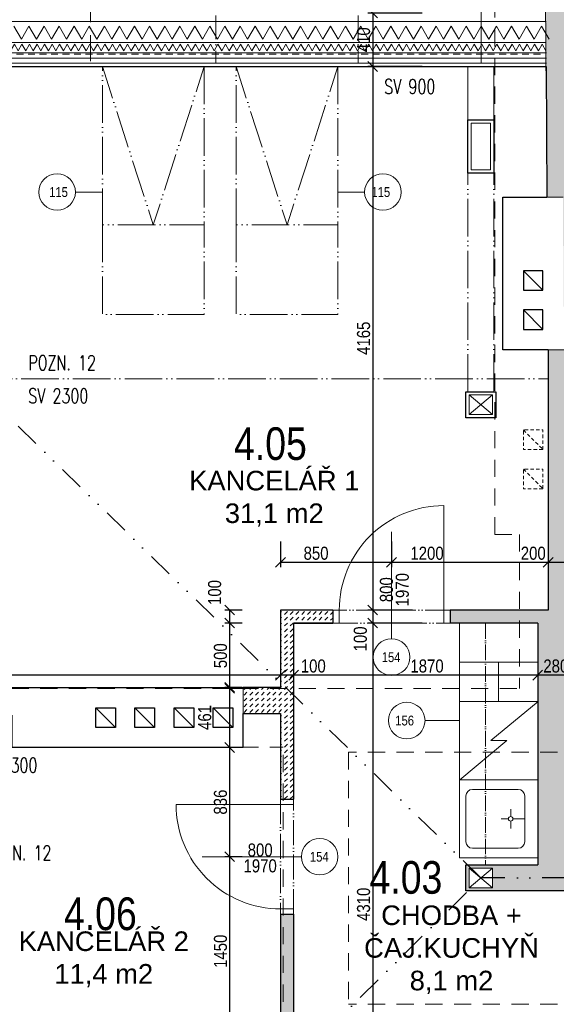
# Model space of a CAD drawing. Header units: millimetres. Extents: x -300958 to -108039, y 30118 to 292543.
# Tile 243 of 256: x -196890 to -192781, y 168044 to 175589. Entities that reach past the tile are written whole.
import ezdxf
from ezdxf.enums import TextEntityAlignment as Align

# ---------------------------------------------------------------- set-up
doc = ezdxf.new("R2010")
doc.units = ezdxf.units.MM
doc.header["$MEASUREMENT"] = 0
for name, pattern in [('ACAD_ISO05W100', [33, 24, -3, 0, -3, 0, -3]), ('ACAD_ISO10W100', [18, 12, -3, 0, -3]), ('CERCHOVANA1', [6, 4, -1, 0, -1]), ('DGN Style 2', [879.857395, 527.914437, -351.942958]), ('Divide', [31.75, 12.7, -6.35, 0, -6.35, 0, -6.35])]:
    doc.linetypes.add(name, pattern=pattern)
doc.layers.get('0').update_dxf_attribs({"lineweight": 13})
doc.layers.get('Defpoints').update_dxf_attribs({"color": 3, "lineweight": 13})
for name, color, linetype, lineweight in [('A_Krokev', 134, 'CERCHOVANA1', 9), ('C_Lomy střešním pláštěm', 223, 'Divide', 30), ('dims', 7, 'Continuous', 9), ('dvere', 7, 'Continuous', 9), ('Materiály', 1, 'Continuous', 13), ('navrh', 1, 'Continuous', 9), ('popis', 7, 'Continuous', 9), ('PSV', 7, 'Continuous', 13), ('tenka', 7, 'Continuous', 13), ('texts', 3, 'Continuous', 30), ('walls', 7, 'Continuous', 13), ('walls pod', 7, 'Continuous', 13), ('zařizovací předměty', 7, 'Continuous', 9)]:
    doc.layers.add(name, color=color, linetype=linetype, lineweight=lineweight)
doc.styles.add('GENERATED_STYLE_8', font='arial.ttf')
doc.styles.get("Standard").update_dxf_attribs({"font": 'txt.shx'})
doc.styles.add('STYLE-0', font='ARIALN.TTF')
doc.styles.add('Style-Arial', font='arial.ttf')
doc.dimstyles.new('arch', dxfattribs={"dimscale": 50, "dimtxt": 2.5, "dimasz": 2.5, "dimexe": 1.25, "dimexo": 0.9, "dimtad": 1, "dimdec": 0, "dimtxsty": 'STYLE-0', "dimblk": 'ARCHTICK', "dimcen": 2.5, "dimadec": 0, "dimazin": 0, "dimtfac": 1, "dimtdec": 0, "dimtmove": 2, "dimatfit": 3, "dimldrblk": 'ARCHTICK', "dimfxl": 0, "dimarcsym": 0})
pattern_1 = [(45, (31500, 0), (4e-15, 44.1941738), [31.25, -31.25])]

# ---------------------------------------------------------------- blocks, each defined once
blk = doc.blocks.new('*U4')
at = {"layer": 'zařizovací předměty', "linetype": 'Continuous', "lineweight": 0, "flags": 128}
for points in [[(-225, 175), (-225, -175)], [(175, 225), (-175, 225)], [(225, -175), (225, 175)], [(-175, -225), (175, -225)]]:
    blk.add_lwpolyline(points, dxfattribs=at)
at = {"layer": 'zařizovací předměty', "linetype": 'Continuous', "lineweight": 0, "extrusion": (0, 0, -1)}
for centre, start, end in [((175, 175), 0, 90), ((-175, 175), 90, 180), ((175, -175), 270, 0), ((-175, -175), 180, 270)]:
    blk.add_arc(centre, 50, start, end, dxfattribs=at)
blk = doc.blocks.new('*U5')
at = {"layer": 'zařizovací předměty'}
for p, q in [((-16.7, 17.2), (-16.7, 73.9)), ((-33.9, 0), (-90.6, 0)), ((-16.7, -17.2), (-16.7, -73.9)), ((0.5, 0), (90.5, 0))]:
    blk.add_line(p, q, dxfattribs=at)
blk.add_arc((-16.7, 0), 17.2, 90.00002, 90, dxfattribs=at)
blk = doc.blocks.new('_ArchTick')
at = {"color": 0, "linetype": 'ByBlock', "flags": 128}
blk.add_lwpolyline([(-0.5, -0.5), (0.5, 0.5)], dxfattribs=at)
blk = doc.blocks.new('*D2240')
at = {"layer": 'Defpoints', "color": 0, "linetype": 'Continuous'}
for p in [(-193732.7, 170965), (-194186.6, 166655), (-193732.7, 166655)]:
    blk.add_point(p, dxfattribs=at)
at = {"layer": 'dims', "color": 0, "linetype": 'Continuous', "lineweight": -2}
for p, q in [((-193807.7, 170965), (-194224.1, 170965)), ((-194186.6, 170965), (-194186.6, 166655)), ((-193807.7, 166655), (-194224.1, 166655))]:
    blk.add_line(p, q, dxfattribs=at)
at = {"layer": 'dims', "color": 0, "linetype": 'Continuous', "lineweight": -2, "xscale": 75, "yscale": 75, "zscale": 75}
for p, rotation in [((-194186.6, 170965), 90), ((-194186.6, 166655), 270)]:
    blk.add_blockref('_ArchTick', p, dxfattribs=dict(at, rotation=rotation))
at = {"layer": 'dims', "color": 0, "linetype": 'Continuous', "insert": (-194256.4, 168810), "char_height": 100, "attachment_point": 5, "rotation": 90, "style": 'STYLE-0'}
blk.add_mtext('4310', dxfattribs=at)
blk = doc.blocks.new('*D2243')
at = {"layer": 'Defpoints', "color": 0, "linetype": 'Continuous'}
for p in [(-193807.7, 171065), (-194186.6, 170965), (-193807.7, 170965)]:
    blk.add_point(p, dxfattribs=at)
at = {"layer": 'dims', "color": 0, "linetype": 'Continuous', "lineweight": -2}
for p, q in [((-193882.7, 171065), (-194224.1, 171065)), ((-194186.6, 171065), (-194186.6, 170965)), ((-193882.7, 170965), (-194224.1, 170965))]:
    blk.add_line(p, q, dxfattribs=at)
at = {"layer": 'dims', "color": 0, "linetype": 'Continuous', "lineweight": -2, "xscale": 75, "yscale": 75, "zscale": 75}
for p, rotation in [((-194186.6, 171065), 90), ((-194186.6, 170965), 270)]:
    blk.add_blockref('_ArchTick', p, dxfattribs=dict(at, rotation=rotation))
at = {"layer": 'dims', "color": 0, "linetype": 'Continuous', "insert": (-194281.2, 170843.6), "char_height": 100, "attachment_point": 5, "rotation": 90, "style": 'STYLE-0'}
blk.add_mtext('100', dxfattribs=at)
blk = doc.blocks.new('*D2244')
at = {"layer": 'Defpoints', "color": 0, "linetype": 'Continuous'}
for p in [(-193732.7, 175230), (-194186.6, 171065), (-193807.7, 171065)]:
    blk.add_point(p, dxfattribs=at)
at = {"layer": 'dims', "color": 0, "linetype": 'Continuous', "lineweight": -2}
for p, q in [((-193807.7, 175230), (-194224.1, 175230)), ((-194186.6, 175230), (-194186.6, 171065)), ((-193882.7, 171065), (-194224.1, 171065))]:
    blk.add_line(p, q, dxfattribs=at)
at = {"layer": 'dims', "color": 0, "linetype": 'Continuous', "lineweight": -2, "xscale": 75, "yscale": 75, "zscale": 75}
for p, rotation in [((-194186.6, 175230), 90), ((-194186.6, 171065), 270)]:
    blk.add_blockref('_ArchTick', p, dxfattribs=dict(at, rotation=rotation))
at = {"layer": 'dims', "color": 0, "linetype": 'Continuous', "insert": (-194256.4, 173147.5), "char_height": 100, "attachment_point": 5, "rotation": 90, "style": 'STYLE-0'}
blk.add_mtext('4165', dxfattribs=at)
blk = doc.blocks.new('*D2245')
at = {"layer": 'Defpoints', "color": 0, "linetype": 'Continuous'}
for p in [(-194792.6, 170822.6), (-192922.6, 170822.6), (-194792.6, 170565.8)]:
    blk.add_point(p, dxfattribs=at)
at = {"layer": 'dims', "color": 0, "linetype": 'Continuous', "lineweight": -2}
for p, q in [((-194792.6, 170747.6), (-194792.6, 170528.3)), ((-192922.6, 170747.6), (-192922.6, 170528.3)), ((-192922.6, 170565.8), (-194792.6, 170565.8))]:
    blk.add_line(p, q, dxfattribs=at)
at = {"layer": 'dims', "color": 0, "linetype": 'Continuous', "lineweight": -2, "xscale": 75, "yscale": 75, "zscale": 75, "rotation": 180}
blk.add_blockref('_ArchTick', (-194792.6, 170565.8), dxfattribs=at)
at = {"layer": 'dims', "color": 0, "linetype": 'Continuous', "lineweight": -2, "xscale": 75, "yscale": 75, "zscale": 75}
blk.add_blockref('_ArchTick', (-192922.6, 170565.8), dxfattribs=at)
at = {"layer": 'dims', "color": 0, "linetype": 'Continuous', "insert": (-193770.6, 170635.6), "char_height": 100, "attachment_point": 5, "style": 'STYLE-0'}
blk.add_mtext('1870', dxfattribs=at)
blk = doc.blocks.new('*D2246')
at = {"layer": 'Defpoints', "color": 0, "linetype": 'Continuous'}
for p in [(-192922.6, 170822.6), (-192642.6, 170798.7), (-192922.6, 170565.8)]:
    blk.add_point(p, dxfattribs=at)
at = {"layer": 'dims', "color": 0, "linetype": 'Continuous', "lineweight": -2}
for p, q in [((-192922.6, 170747.6), (-192922.6, 170528.3)), ((-192642.6, 170723.7), (-192642.6, 170528.3)), ((-192642.6, 170565.8), (-192922.6, 170565.8))]:
    blk.add_line(p, q, dxfattribs=at)
at = {"layer": 'dims', "color": 0, "linetype": 'Continuous', "lineweight": -2, "xscale": 75, "yscale": 75, "zscale": 75, "rotation": 180}
blk.add_blockref('_ArchTick', (-192922.6, 170565.8), dxfattribs=at)
at = {"layer": 'dims', "color": 0, "linetype": 'Continuous', "lineweight": -2, "xscale": 75, "yscale": 75, "zscale": 75}
blk.add_blockref('_ArchTick', (-192642.6, 170565.8), dxfattribs=at)
at = {"layer": 'dims', "color": 0, "linetype": 'Continuous', "insert": (-192784.7, 170635.6), "char_height": 100, "attachment_point": 5, "style": 'STYLE-0'}
blk.add_mtext('280', dxfattribs=at)
blk = doc.blocks.new('*D2252')
at = {"layer": 'Defpoints', "color": 0, "linetype": 'Continuous'}
for p in [(-199722.6, 170822.6), (-194892.6, 170822.6), (-199722.6, 170565.8)]:
    blk.add_point(p, dxfattribs=at)
at = {"layer": 'dims', "color": 0, "linetype": 'Continuous', "lineweight": -2}
for p, q in [((-199722.6, 170747.6), (-199722.6, 170528.3)), ((-194892.6, 170747.6), (-194892.6, 170528.3)), ((-194892.6, 170565.8), (-199722.6, 170565.8))]:
    blk.add_line(p, q, dxfattribs=at)
at = {"layer": 'dims', "color": 0, "linetype": 'Continuous', "lineweight": -2, "xscale": 75, "yscale": 75, "zscale": 75, "rotation": 180}
blk.add_blockref('_ArchTick', (-199722.6, 170565.8), dxfattribs=at)
at = {"layer": 'dims', "color": 0, "linetype": 'Continuous', "lineweight": -2, "xscale": 75, "yscale": 75, "zscale": 75}
blk.add_blockref('_ArchTick', (-194892.6, 170565.8), dxfattribs=at)
at = {"layer": 'dims', "color": 0, "linetype": 'Continuous', "insert": (-197081.4, 170635.6), "char_height": 100, "attachment_point": 5, "style": 'STYLE-0'}
blk.add_mtext('4830', dxfattribs=at)
blk = doc.blocks.new('*D2253')
at = {"layer": 'Defpoints', "color": 0, "linetype": 'Continuous'}
for p in [(-194892.6, 170822.6), (-194792.6, 170822.6), (-194892.6, 170565.8)]:
    blk.add_point(p, dxfattribs=at)
at = {"layer": 'dims', "color": 0, "linetype": 'Continuous', "lineweight": -2}
for p, q in [((-194892.6, 170747.6), (-194892.6, 170528.3)), ((-194792.6, 170747.6), (-194792.6, 170528.3)), ((-194792.6, 170565.8), (-194892.6, 170565.8))]:
    blk.add_line(p, q, dxfattribs=at)
at = {"layer": 'dims', "color": 0, "linetype": 'Continuous', "lineweight": -2, "xscale": 75, "yscale": 75, "zscale": 75, "rotation": 180}
blk.add_blockref('_ArchTick', (-194892.6, 170565.8), dxfattribs=at)
at = {"layer": 'dims', "color": 0, "linetype": 'Continuous', "lineweight": -2, "xscale": 75, "yscale": 75, "zscale": 75}
blk.add_blockref('_ArchTick', (-194792.6, 170565.8), dxfattribs=at)
at = {"layer": 'dims', "color": 0, "linetype": 'Continuous', "insert": (-194641.6, 170635.6), "char_height": 100, "attachment_point": 5, "style": 'STYLE-0'}
blk.add_mtext('100', dxfattribs=at)
blk = doc.blocks.new('*D2257')
at = {"layer": 'Defpoints', "color": 0, "linetype": 'Continuous'}
for p in [(-194042.6, 171665), (-192842.6, 171686.8), (-194042.6, 171430)]:
    blk.add_point(p, dxfattribs=at)
at = {"layer": 'dims', "color": 0, "linetype": 'Continuous', "lineweight": -2}
for p, q in [((-194042.6, 171590), (-194042.6, 171392.5)), ((-192842.6, 171611.8), (-192842.6, 171392.5)), ((-192842.6, 171430), (-194042.6, 171430))]:
    blk.add_line(p, q, dxfattribs=at)
at = {"layer": 'dims', "color": 0, "linetype": 'Continuous', "lineweight": -2, "xscale": 75, "yscale": 75, "zscale": 75, "rotation": 180}
blk.add_blockref('_ArchTick', (-194042.6, 171430), dxfattribs=at)
at = {"layer": 'dims', "color": 0, "linetype": 'Continuous', "lineweight": -2, "xscale": 75, "yscale": 75, "zscale": 75}
blk.add_blockref('_ArchTick', (-192842.6, 171430), dxfattribs=at)
at = {"layer": 'dims', "color": 0, "linetype": 'Continuous', "insert": (-193770.6, 171499.8), "char_height": 100, "attachment_point": 5, "style": 'STYLE-0'}
blk.add_mtext('1200', dxfattribs=at)
blk = doc.blocks.new('*D2258')
at = {"layer": 'Defpoints', "color": 0, "linetype": 'Continuous'}
for p in [(-192842.6, 171665), (-192642.6, 171686.8), (-192842.6, 171430)]:
    blk.add_point(p, dxfattribs=at)
at = {"layer": 'dims', "color": 0, "linetype": 'Continuous', "lineweight": -2}
for p, q in [((-192842.6, 171590), (-192842.6, 171392.5)), ((-192642.6, 171611.8), (-192642.6, 171392.5)), ((-192642.6, 171430), (-192842.6, 171430))]:
    blk.add_line(p, q, dxfattribs=at)
at = {"layer": 'dims', "color": 0, "linetype": 'Continuous', "lineweight": -2, "xscale": 75, "yscale": 75, "zscale": 75, "rotation": 180}
blk.add_blockref('_ArchTick', (-192842.6, 171430), dxfattribs=at)
at = {"layer": 'dims', "color": 0, "linetype": 'Continuous', "lineweight": -2, "xscale": 75, "yscale": 75, "zscale": 75}
blk.add_blockref('_ArchTick', (-192642.6, 171430), dxfattribs=at)
at = {"layer": 'dims', "color": 0, "linetype": 'Continuous', "insert": (-192957.1, 171499.8), "char_height": 100, "attachment_point": 5, "style": 'STYLE-0'}
blk.add_mtext('200', dxfattribs=at)
blk = doc.blocks.new('*D2259')
at = {"layer": 'Defpoints', "color": 0, "linetype": 'Continuous'}
for p in [(-194892.6, 171665), (-194042.6, 171665), (-194892.6, 171430)]:
    blk.add_point(p, dxfattribs=at)
at = {"layer": 'dims', "color": 0, "linetype": 'Continuous', "lineweight": -2}
for p, q in [((-194892.6, 171590), (-194892.6, 171392.5)), ((-194042.6, 171590), (-194042.6, 171392.5)), ((-194042.6, 171430), (-194892.6, 171430))]:
    blk.add_line(p, q, dxfattribs=at)
at = {"layer": 'dims', "color": 0, "linetype": 'Continuous', "lineweight": -2, "xscale": 75, "yscale": 75, "zscale": 75, "rotation": 180}
blk.add_blockref('_ArchTick', (-194892.6, 171430), dxfattribs=at)
at = {"layer": 'dims', "color": 0, "linetype": 'Continuous', "lineweight": -2, "xscale": 75, "yscale": 75, "zscale": 75}
blk.add_blockref('_ArchTick', (-194042.6, 171430), dxfattribs=at)
at = {"layer": 'dims', "color": 0, "linetype": 'Continuous', "insert": (-194620.6, 171499.8), "char_height": 100, "attachment_point": 5, "style": 'STYLE-0'}
blk.add_mtext('850', dxfattribs=at)
blk = doc.blocks.new('*D2260')
at = {"layer": 'Defpoints', "color": 0, "linetype": 'Continuous'}
for p in [(-195112.6, 169175), (-195282.4, 167725), (-195112.6, 167725)]:
    blk.add_point(p, dxfattribs=at)
at = {"layer": 'dims', "color": 0, "linetype": 'Continuous', "lineweight": -2}
for p, q in [((-195187.6, 169175), (-195319.9, 169175)), ((-195282.4, 169175), (-195282.4, 167725)), ((-195187.6, 167725), (-195319.9, 167725))]:
    blk.add_line(p, q, dxfattribs=at)
at = {"layer": 'dims', "color": 0, "linetype": 'Continuous', "lineweight": -2, "xscale": 75, "yscale": 75, "zscale": 75}
for p, rotation in [((-195282.4, 169175), 90), ((-195282.4, 167725), 270)]:
    blk.add_blockref('_ArchTick', p, dxfattribs=dict(at, rotation=rotation))
at = {"layer": 'dims', "color": 0, "linetype": 'Continuous', "insert": (-195352.2, 168450), "char_height": 100, "attachment_point": 5, "rotation": 90, "style": 'STYLE-0'}
blk.add_mtext('1450', dxfattribs=at)
blk = doc.blocks.new('*D2261')
at = {"layer": 'Defpoints', "color": 0, "linetype": 'Continuous'}
for p in [(-195112.6, 170011.5), (-195282.4, 169175), (-195112.6, 169175)]:
    blk.add_point(p, dxfattribs=at)
at = {"layer": 'dims', "color": 0, "linetype": 'Continuous', "lineweight": -2}
for p, q in [((-195187.6, 170011.5), (-195319.9, 170011.5)), ((-195282.4, 170011.5), (-195282.4, 169175)), ((-195187.6, 169175), (-195319.9, 169175))]:
    blk.add_line(p, q, dxfattribs=at)
at = {"layer": 'dims', "color": 0, "linetype": 'Continuous', "lineweight": -2, "xscale": 75, "yscale": 75, "zscale": 75}
for p, rotation in [((-195282.4, 170011.5), 90), ((-195282.4, 169175), 270)]:
    blk.add_blockref('_ArchTick', p, dxfattribs=dict(at, rotation=rotation))
at = {"layer": 'dims', "color": 0, "linetype": 'Continuous', "insert": (-195352.2, 169593.2), "char_height": 100, "attachment_point": 5, "rotation": 90, "style": 'STYLE-0'}
blk.add_mtext('836', dxfattribs=at)
blk = doc.blocks.new('*D2267')
at = {"layer": 'Defpoints', "color": 0, "linetype": 'Continuous'}
for p in [(-195112.6, 171065), (-195282.4, 170965), (-195112.6, 170965)]:
    blk.add_point(p, dxfattribs=at)
at = {"layer": 'dims', "color": 0, "linetype": 'Continuous', "lineweight": -2}
for p, q in [((-195187.6, 171065), (-195319.9, 171065)), ((-195282.4, 171065), (-195282.4, 170965)), ((-195187.6, 170965), (-195319.9, 170965))]:
    blk.add_line(p, q, dxfattribs=at)
at = {"layer": 'dims', "color": 0, "linetype": 'Continuous', "lineweight": -2, "xscale": 75, "yscale": 75, "zscale": 75}
for p, rotation in [((-195282.4, 171065), 90), ((-195282.4, 170965), 270)]:
    blk.add_blockref('_ArchTick', p, dxfattribs=dict(at, rotation=rotation))
at = {"layer": 'dims', "color": 0, "linetype": 'Continuous', "insert": (-195396.8, 171199.4), "char_height": 100, "attachment_point": 5, "rotation": 90, "style": 'STYLE-0'}
blk.add_mtext('100', dxfattribs=at)
blk = doc.blocks.new('*D2268')
at = {"layer": 'Defpoints', "color": 0, "linetype": 'Continuous'}
for p in [(-195112.6, 170472.2), (-195282.4, 170011.5), (-195112.6, 170011.5)]:
    blk.add_point(p, dxfattribs=at)
at = {"layer": 'dims', "color": 0, "linetype": 'Continuous', "lineweight": -2}
for p, q in [((-195187.6, 170472.2), (-195319.9, 170472.2)), ((-195282.4, 170472.2), (-195282.4, 170011.5)), ((-195187.6, 170011.5), (-195319.9, 170011.5))]:
    blk.add_line(p, q, dxfattribs=at)
at = {"layer": 'dims', "color": 0, "linetype": 'Continuous', "lineweight": -2, "xscale": 75, "yscale": 75, "zscale": 75}
for p, rotation in [((-195282.4, 170472.2), 90), ((-195282.4, 170011.5), 270)]:
    blk.add_blockref('_ArchTick', p, dxfattribs=dict(at, rotation=rotation))
at = {"layer": 'dims', "color": 0, "linetype": 'Continuous', "insert": (-195472.8, 170241.8), "char_height": 100, "attachment_point": 5, "rotation": 90, "style": 'STYLE-0'}
blk.add_mtext('461', dxfattribs=at)
blk = doc.blocks.new('*D2269')
at = {"layer": 'Defpoints', "color": 0, "linetype": 'Continuous'}
for p in [(-195112.6, 170965), (-195282.4, 170465), (-195112.6, 170465)]:
    blk.add_point(p, dxfattribs=at)
at = {"layer": 'dims', "color": 0, "linetype": 'Continuous', "lineweight": -2}
for p, q in [((-195187.6, 170965), (-195319.9, 170965)), ((-195282.4, 170965), (-195282.4, 170465)), ((-195187.6, 170465), (-195319.9, 170465))]:
    blk.add_line(p, q, dxfattribs=at)
at = {"layer": 'dims', "color": 0, "linetype": 'Continuous', "lineweight": -2, "xscale": 75, "yscale": 75, "zscale": 75}
for p, rotation in [((-195282.4, 170965), 90), ((-195282.4, 170465), 270)]:
    blk.add_blockref('_ArchTick', p, dxfattribs=dict(at, rotation=rotation))
at = {"layer": 'dims', "color": 0, "linetype": 'Continuous', "insert": (-195352.2, 170715), "char_height": 100, "attachment_point": 5, "rotation": 90, "style": 'STYLE-0'}
blk.add_mtext('500', dxfattribs=at)
blk = doc.blocks.new('*D2276')
at = {"layer": 'Defpoints', "color": 0, "linetype": 'Continuous'}
for p in [(-193732.7, 175640), (-194186.6, 175230), (-193807.7, 175230)]:
    blk.add_point(p, dxfattribs=at)
at = {"layer": 'dims', "color": 0, "linetype": 'Continuous', "lineweight": -2}
for p, q in [((-193807.7, 175640), (-194224.1, 175640)), ((-194186.6, 175640), (-194186.6, 175230)), ((-193882.7, 175230), (-194224.1, 175230))]:
    blk.add_line(p, q, dxfattribs=at)
at = {"layer": 'dims', "color": 0, "linetype": 'Continuous', "lineweight": -2, "xscale": 75, "yscale": 75, "zscale": 75}
for p, rotation in [((-194186.6, 175640), 90), ((-194186.6, 175230), 270)]:
    blk.add_blockref('_ArchTick', p, dxfattribs=dict(at, rotation=rotation))
at = {"layer": 'dims', "color": 0, "linetype": 'Continuous', "insert": (-194256.4, 175435), "char_height": 100, "attachment_point": 5, "rotation": 90, "style": 'STYLE-0'}
blk.add_mtext('410', dxfattribs=at)
blk = doc.blocks.new('*U6')
at = {"layer": 'zařizovací předměty', "linetype": 'Continuous', "lineweight": 0}
for p, q in [((-61.4, 0), (300, 300)), ((-300, -300), (61.4, 0)), ((-61.4, 0), (61.4, 0))]:
    blk.add_line(p, q, dxfattribs=at)

msp = doc.modelspace()

# ---------------------------------------------------------------- hatches: boundary and pattern name
at = {"layer": 'Materiály', "linetype": 'Continuous'}
h = msp.add_hatch(dxfattribs=at)
h.set_pattern_fill('DASH', color=256, scale=250, angle=45, style=0)
h.set_pattern_definition(pattern_1)
h.paths.add_polyline_path([(-193460.9, 169112.4), (-193473.5, 169112.4), (-193473.5, 168912.4), (-193455.4, 168912.4), (-193430.1, 168937.4), (-193448.5, 168937.4), (-193448.5, 169087.4), (-193435.3, 169087.4)])
h.paths.add_polyline_path([(-192722.6, 169013), (-193268.5, 169012.5), (-193268.5, 168937.4), (-193430.1, 168937.4), (-193455.4, 168912.4), (-192722.6, 168912.4)])
h.paths.add_polyline_path([(-192507.6, 169945), (-192507.6, 170145), (-192642.6, 170145), (-192642.6, 172120), (-192665.7, 176368.9), (-192865.7, 176368.9), (-192854.1, 174228), (-192727.6, 174228), (-192721.2, 173059.6), (-192842.6, 173059.6), (-192842.6, 171065), (-193592.6, 171065), (-193592.6, 170965), (-192922.6, 170965), (-192922.6, 169112.4), (-193460.9, 169112.4), (-193435.3, 169087.4), (-193268.5, 169087.4), (-193268.5, 169012.5), (-192722.6, 169013), (-192722.6, 169945)])
h.paths.add_polyline_path([(-192900.8, 170711.7), (-192668.6, 170711.7), (-192668.6, 170559.6), (-192900.8, 170559.6)], flags=24)
h = msp.add_hatch(dxfattribs=at)
h.set_pattern_fill('DASH', color=256, scale=250, angle=45, style=0)
h.set_pattern_definition(pattern_1)
h.paths.add_polyline_path([(-194892.6, 170510.9), (-194792.6, 170413.3), (-194792.6, 170965), (-194492.6, 170965), (-194492.6, 171065), (-194892.6, 171065)])
h.paths.add_polyline_path([(-195178.9, 170472.2), (-195178.9, 170272.2), (-194892.6, 170272.2), (-194892.6, 169615), (-194792.6, 169615), (-194792.6, 170413.3), (-194892.6, 170510.9), (-194892.6, 170472.2)])
h = msp.add_hatch(dxfattribs=at)
h.set_pattern_fill('DASH', color=256, scale=250, angle=45, style=0)
h.set_pattern_definition(pattern_1)
h.paths.add_polyline_path([(-199722.6, 167725), (-199747.6, 167725), (-199747.6, 167625), (-199722.6, 167625), (-194892.6, 167625), (-194892.6, 167575), (-194872.6, 167575), (-194872.6, 168735), (-194892.6, 168735), (-194892.6, 167725)])
h.paths.add_polyline_path([(-194872.6, 167575), (-194809.9, 167575), (-194792.6, 167592.1), (-194792.6, 167625), (-194792.6, 168735), (-194872.6, 168735)])
h.paths.add_polyline_path([(-194792.6, 167592.1), (-194809.9, 167575), (-194792.6, 167575)], flags=17)
h.paths.add_polyline_path([(-194792.6, 166658.5), (-194792.6, 166695), (-194872.6, 166695), (-194872.6, 166658.5)])
h.paths.add_polyline_path([(-194872.6, 166658.5), (-194872.6, 166695), (-194892.6, 166695), (-194892.6, 166658.5), (-194882.6, 166658.5)])

# ---------------------------------------------------------------- linework, layer by layer
at = {"layer": 'A_Krokev', "ltscale": 50}
msp.add_line((-196347.2, 176970.5), (-196347.2, 175255), dxfattribs=at)
at = {"layer": 'C_Lomy střešním pláštěm', "ltscale": 15}
msp.add_line((-198011.1, 164414.3), (-193354.1, 169012.4), dxfattribs=at)
msp.add_lwpolyline([(-185247.2, 169012.4), (-189362.1, 169016.6), (-193358.5, 169012.4), (-201632.6, 177095)], dxfattribs=at)
at = {"layer": 'dvere', "linetype": 'Continuous'}
for p, q in [((-194042.6, 170844.2), (-194042.6, 171665)), ((-194442.6, 171065), (-194442.6, 170965)), ((-193642.6, 171065), (-193642.6, 170965)), ((-194892.6, 169575), (-194792.6, 169575)), ((-194732.7, 169175), (-195492.6, 169175)), ((-194892.6, 168775), (-194792.6, 168775))]:
    msp.add_line(p, q, dxfattribs=at)
at = {"layer": 'dvere', "linetype": 'ACAD_ISO05W100', "ltscale": 8}
for p, q in [((-193592.6, 171065), (-194492.6, 171065)), ((-194492.6, 170965), (-193592.6, 170965)), ((-194892.6, 169615), (-194892.6, 168735)), ((-194792.6, 168735), (-194792.6, 169615))]:
    msp.add_line(p, q, dxfattribs=at)
at = {"layer": 'dvere', "linetype": 'Continuous', "flags": 128}
for points in [[(-193642.6, 171065), (-193642.6, 171865, 0.414214), (-194442.6, 171065)], [(-194892.6, 169575), (-195692.6, 169575, 0.414214), (-194892.6, 168775)]]:
    msp.add_lwpolyline(points, format="xyb", dxfattribs=at)
at = {"layer": 'Materiály', "linetype": 'Continuous'}
for p, q in [((-200067.6, 175575), (-192858.3, 175575)), ((-199907.6, 175415), (-192857.5, 175415)), ((-199827.6, 175335), (-192857, 175335)), ((-199787.6, 175295), (-192856.8, 175295)), ((-199747.6, 175255), (-192856.6, 175255)), ((-193458.5, 174822), (-193458.5, 175232)), ((-193258.5, 174822), (-193258.5, 175232))]:
    msp.add_line(p, q, dxfattribs=at)
at = {"layer": 'Materiály', "linetype": 'Continuous', "flags": 128}
for points in [[(-194682.8, 175440), (-194740.6, 175540), (-194798.3, 175440), (-194856.1, 175540), (-194913.8, 175440), (-194971.5, 175540), (-195029.3, 175440), (-195087, 175540), (-195144.7, 175440), (-195202.5, 175540), (-195260.2, 175440), (-195317.9, 175540), (-195375.7, 175440), (-195433.4, 175540), (-195491.1, 175440), (-195548.9, 175540), (-195606.6, 175440), (-195664.3, 175540), (-195722.1, 175440), (-195779.8, 175540), (-195837.5, 175440), (-195895.3, 175540), (-195953, 175440), (-196010.8, 175540), (-196068.5, 175440), (-196126.2, 175540), (-196184, 175440), (-196241.7, 175540), (-196299.4, 175440), (-196357.2, 175540), (-196414.9, 175440), (-196472.6, 175540), (-196530.4, 175440), (-196588.1, 175540), (-196645.8, 175440), (-196703.6, 175540), (-196761.3, 175440), (-196819, 175540), (-196876.8, 175440), (-196934.5, 175540)], [(-192835.3, 175440), (-192893.1, 175540), (-192950.8, 175440), (-193008.5, 175540), (-193066.3, 175440), (-193124, 175540), (-193181.7, 175440), (-193239.5, 175540), (-193297.2, 175440), (-193354.9, 175540), (-193412.7, 175440), (-193470.4, 175540), (-193528.1, 175440), (-193585.9, 175540), (-193643.6, 175440), (-193701.4, 175540), (-193759.1, 175440), (-193816.8, 175540), (-193874.6, 175440), (-193932.3, 175540), (-193990, 175440), (-194047.8, 175540), (-194105.5, 175440), (-194163.2, 175540), (-194221, 175440), (-194278.7, 175540), (-194336.4, 175440), (-194394.2, 175540), (-194451.9, 175440), (-194509.6, 175540), (-194567.4, 175440), (-194625.1, 175540), (-194682.8, 175440), (-194682.8, 175440)], [(-197074.8, 175350), (-197045.9, 175400), (-197017, 175350), (-196988.2, 175400), (-196959.3, 175350), (-196930.4, 175400), (-196901.6, 175350), (-196872.7, 175400), (-196843.8, 175350), (-196814.9, 175400), (-196786.1, 175350), (-196757.2, 175400), (-196728.3, 175350), (-196699.5, 175400), (-196670.6, 175350), (-196641.7, 175400), (-196612.9, 175350), (-196584, 175400), (-196555.1, 175350), (-196526.3, 175400), (-196497.4, 175350), (-196468.5, 175400), (-196439.7, 175350), (-196439.7, 175350)], [(-196439.7, 175350), (-196410.8, 175400), (-196381.9, 175350), (-196353.1, 175400), (-196324.2, 175350), (-196295.3, 175400), (-196266.5, 175350), (-196237.6, 175400), (-196208.7, 175350), (-196179.9, 175400), (-196151, 175350), (-196122.1, 175400), (-196093.3, 175350), (-196064.4, 175400), (-196035.5, 175350), (-196006.7, 175400), (-195977.8, 175350), (-195948.9, 175400), (-195920.1, 175350), (-195891.2, 175400), (-195862.3, 175350), (-195862.3, 175350)], [(-195285, 175350), (-195313.8, 175400), (-195342.7, 175350), (-195371.6, 175400), (-195400.4, 175350), (-195429.3, 175400), (-195458.2, 175350), (-195487, 175400), (-195515.9, 175350), (-195544.8, 175400), (-195573.6, 175350), (-195602.5, 175400), (-195631.4, 175350), (-195660.2, 175400), (-195689.1, 175350), (-195718, 175400), (-195746.9, 175350), (-195775.7, 175400), (-195804.6, 175350), (-195833.5, 175400), (-195862.3, 175350), (-195862.3, 175350)], [(-195285, 175350), (-195256.1, 175400), (-195227.2, 175350), (-195198.4, 175400), (-195169.5, 175350), (-195140.6, 175400), (-195111.8, 175350), (-195082.9, 175400), (-195054, 175350), (-195025.2, 175400), (-194996.3, 175350), (-194967.4, 175400), (-194938.6, 175350), (-194909.7, 175400), (-194880.8, 175350), (-194852, 175400), (-194823.1, 175350), (-194794.2, 175400), (-194765.4, 175350), (-194736.5, 175400), (-194707.6, 175350), (-194678.8, 175400), (-194649.9, 175350), (-194649.9, 175350)], [(-194649.9, 175350), (-194621, 175400), (-194592.1, 175350), (-194563.3, 175400), (-194534.4, 175350), (-194505.5, 175400), (-194476.7, 175350), (-194447.8, 175400), (-194418.9, 175350), (-194390.1, 175400), (-194361.2, 175350), (-194332.3, 175400), (-194303.5, 175350), (-194274.6, 175400), (-194245.7, 175350), (-194216.9, 175400), (-194188, 175350), (-194159.1, 175400), (-194130.3, 175350), (-194101.4, 175400), (-194072.5, 175350), (-194072.5, 175350)], [(-193495.2, 175350), (-193524.1, 175400), (-193552.9, 175350), (-193581.8, 175400), (-193610.7, 175350), (-193639.5, 175400), (-193668.4, 175350), (-193697.3, 175400), (-193726.1, 175350), (-193755, 175400), (-193783.9, 175350), (-193812.7, 175400), (-193841.6, 175350), (-193870.5, 175400), (-193899.3, 175350), (-193928.2, 175400), (-193957.1, 175350), (-193985.9, 175400), (-194014.8, 175350), (-194043.7, 175400), (-194072.5, 175350), (-194072.5, 175350)], [(-192860.1, 175350), (-192889, 175400), (-192917.8, 175350), (-192946.7, 175400), (-192975.6, 175350), (-193004.4, 175400), (-193033.3, 175350), (-193062.2, 175400), (-193091, 175350), (-193119.9, 175400), (-193148.8, 175350), (-193177.6, 175400), (-193206.5, 175350), (-193235.4, 175400), (-193264.2, 175350), (-193293.1, 175400), (-193322, 175350), (-193350.8, 175400), (-193379.7, 175350), (-193408.6, 175400), (-193437.4, 175350), (-193466.3, 175400), (-193495.2, 175350), (-193495.2, 175350)]]:
    msp.add_lwpolyline(points, dxfattribs=at)
at = {"layer": 'navrh', "linetype": 'ACAD_ISO10W100', "ltscale": 15}
for p, q in [((-195387.2, 176970.5), (-195387.2, 175255)), ((-194297.8, 176970.5), (-194297.8, 175255))]:
    msp.add_line(p, q, dxfattribs=at)
at = {"layer": 'navrh', "ltscale": 15}
msp.add_line((-193356.7, 176970.5), (-193356.7, 175255), dxfattribs=at)
at = {"layer": 'navrh', "linetype": 'DGN Style 2', "lineweight": 0, "ltscale": 0.1}
msp.add_line((-199817.6, 175325), (-192875.1, 175325), dxfattribs=at)
at = {"layer": 'navrh', "linetype": 'Continuous', "lineweight": 30}
for p, q in [((-199722.6, 175230), (-192859.5, 175230)), ((-192859.5, 175230), (-192854.1, 174228)), ((-192842.6, 173059.6), (-192842.6, 171065)), ((-194492.6, 171065), (-194892.6, 171065)), ((-194492.6, 171065), (-194492.6, 170965)), ((-192842.6, 171065), (-193592.6, 171065)), ((-193592.6, 171065), (-193592.6, 170965)), ((-194492.6, 170965), (-194792.6, 170965)), ((-194792.6, 170965), (-194492.6, 170965)), ((-194792.6, 170965), (-194792.6, 169615)), ((-192922.6, 170965), (-193592.6, 170965)), ((-194892.6, 170472.2), (-195178.9, 170472.2)), ((-194892.6, 169615), (-194792.6, 169615)), ((-194892.6, 168735), (-194792.6, 168735)), ((-194892.6, 168735), (-194892.6, 167725)), ((-194792.6, 168735), (-194792.6, 167625))]:
    msp.add_line(p, q, dxfattribs=at)
at = {"layer": 'navrh', "linetype": 'ACAD_ISO05W100', "ltscale": 12}
for p, q in [((-193458.5, 172738.2), (-193458.5, 174412)), ((-193258.5, 172738.2), (-193258.5, 174412))]:
    msp.add_line(p, q, dxfattribs=at)
at = {"layer": 'navrh', "linetype": 'ACAD_ISO05W100', "ltscale": 12, "flags": 128}
for points in [[(-195477.2, 175230), (-195477.2, 174018), (-196257.2, 174018), (-196257.2, 175230), (-195867.2, 174018), (-195477.2, 175230), (-196257.2, 175230)], [(-194452.5, 175230), (-194452.5, 174018), (-195232.5, 174018), (-195232.5, 175230), (-194842.5, 174018), (-194452.5, 175230), (-195232.5, 175230)], [(-196257.2, 174018), (-196257.2, 173330), (-195477.2, 173330), (-195477.2, 174018)], [(-195232.5, 174018), (-195232.5, 173330), (-194452.5, 173330), (-194452.5, 174018)], [(-197274.7, 172837), (-196257.2, 172837), (-192842.6, 172837)]]:
    msp.add_lwpolyline(points, dxfattribs=at)
at = {"layer": 'navrh', "linetype": 'Continuous', "lineweight": 30, "flags": 128}
for points in [[(-193458.5, 174822), (-193258.5, 174822), (-193258.5, 174412), (-193458.5, 174412)], [(-193473.5, 172738.2), (-193243.5, 172738.2), (-193243.5, 172538.2), (-193473.5, 172538.2)]]:
    msp.add_lwpolyline(points, close=True, dxfattribs=at)
for points in [[(-194892.6, 171065), (-194892.6, 170472.2)], [(-192922.6, 170965), (-192922.6, 169112.4)], [(-195178.9, 170272.2), (-194892.6, 170272.2), (-194892.6, 169615)], [(-192722.6, 168912.4), (-192722.6, 168912.4), (-193473.5, 168912.4), (-193473.5, 169112.4), (-192922.6, 169112.4), (-192922.6, 169112.4)]]:
    msp.add_lwpolyline(points, dxfattribs=at)
at = {"layer": 'PSV', "linetype": 'Continuous', "lineweight": 0}
for p, q in [((-196463.7, 174268), (-196257.2, 174268)), ((-194248.7, 174268), (-194452.5, 174268)), ((-193522.6, 170218.4), (-193786.1, 170218.4))]:
    msp.add_line(p, q, dxfattribs=at)
for centre in [(-196603.7, 174268), (-194108.7, 174268), (-194042.6, 170704.2), (-193926.1, 170218.4), (-194592.6, 169175)]:
    msp.add_circle(centre, 140.1, dxfattribs=at)
at = {"layer": 'tenka', "linetype": 'Continuous'}
for p, q in [((-192866.9, 176590.3), (-192858.3, 175010)), ((-192854.1, 174228), (-192727.6, 174228)), ((-192842.6, 173059.6), (-192721.2, 173059.6)), ((-195178.9, 170472.2), (-195178.9, 170011.5))]:
    msp.add_line(p, q, dxfattribs=at)
at = {"layer": 'tenka', "linetype": 'Continuous', "lineweight": 30}
for p, q in [((-193032.6, 173665), (-192882.6, 173515)), ((-193032.6, 173365), (-192882.6, 173215)), ((-196307.6, 170315), (-196157.6, 170165)), ((-196007.6, 170315), (-195857.6, 170165)), ((-195707.6, 170315), (-195557.6, 170165)), ((-195407.6, 170315), (-195257.6, 170165))]:
    msp.add_line(p, q, dxfattribs=at)
at = {"layer": 'tenka', "linetype": 'Continuous', "flags": 128}
for points in [[(-193433.5, 174797), (-193283.5, 174797), (-193283.5, 174437), (-193433.5, 174437), (-193433.5, 174797)], [(-193448.5, 172713.2), (-193268.5, 172563.2), (-193448.5, 172563.2), (-193268.5, 172713.2)], [(-193448.5, 169087.4), (-193268.5, 168937.4), (-193448.5, 168937.4), (-193268.5, 169087.4)]]:
    msp.add_lwpolyline(points, dxfattribs=at)
at = {"layer": 'tenka', "linetype": 'Continuous', "lineweight": 30, "flags": 128}
for points in [[(-192882.6, 173515), (-192882.6, 173665), (-193032.6, 173665), (-193032.6, 173515)], [(-192882.6, 173215), (-192882.6, 173365), (-193032.6, 173365), (-193032.6, 173215)], [(-196307.6, 170315), (-196157.6, 170315), (-196157.6, 170165), (-196307.6, 170165)], [(-196007.6, 170315), (-195857.6, 170315), (-195857.6, 170165), (-196007.6, 170165)], [(-195707.6, 170315), (-195557.6, 170315), (-195557.6, 170165), (-195707.6, 170165)], [(-195407.6, 170315), (-195257.6, 170315), (-195257.6, 170165), (-195407.6, 170165)]]:
    msp.add_lwpolyline(points, close=True, dxfattribs=at)
at = {"layer": 'tenka', "linetype": 'Continuous', "flags": 128}
for points in [[(-193448.5, 172713.2), (-193268.5, 172713.2), (-193268.5, 172563.2), (-193448.5, 172563.2)], [(-193448.5, 169087.4), (-193268.5, 169087.4), (-193268.5, 168937.4), (-193448.5, 168937.4)]]:
    msp.add_lwpolyline(points, close=True, dxfattribs=at)
at = {"layer": 'walls', "linetype": 'Continuous', "lineweight": 30}
for p, q in [((-193189.2, 173059.6), (-193189.2, 174228)), ((-193189.2, 174228), (-192854.1, 174228)), ((-192842.6, 173059.6), (-193189.2, 173059.6)), ((-195178.9, 170011.5), (-195178.9, 170272.2))]:
    msp.add_line(p, q, dxfattribs=at)
for points in [[(-196948.7, 170460.2), (-196948.7, 170472.2), (-195178.9, 170472.2), (-195178.9, 170472.2)], [(-195178.9, 170011.5), (-195178.9, 170011.5), (-196948.7, 170011.5), (-196948.7, 170260.2)]]:
    msp.add_lwpolyline(points, dxfattribs=at)
at = {"layer": 'walls pod', "linetype": 'DGN Style 2', "ltscale": 0.25}
for p, q in [((-193252.6, 171645), (-193252.6, 176595)), ((-193252.6, 171645), (-193062.6, 171645)), ((-193062.6, 171645), (-193062.6, 170465)), ((-201132.6, 170465), (-193062.6, 170465)), ((-201132.6, 170015), (-194872.6, 170015)), ((-194872.6, 160145), (-194872.6, 170015)), ((-189692.6, 169975), (-194372.6, 169975)), ((-194372.6, 169975), (-194372.6, 168045))]:
    msp.add_line(p, q, dxfattribs=at)
at = {"layer": 'walls pod', "linetype": 'DGN Style 2', "ltscale": 0.05}
for p, q in [((-193032.6, 172445), (-192882.6, 172295)), ((-193032.6, 172145), (-192882.6, 171995))]:
    msp.add_line(p, q, dxfattribs=at)
at = {"layer": 'walls pod', "linetype": 'DGN Style 2', "ltscale": 0.05, "flags": 128}
for points in [[(-192882.6, 172295), (-192882.6, 172445), (-193032.6, 172445), (-193032.6, 172295)], [(-192882.6, 171995), (-192882.6, 172145), (-193032.6, 172145), (-193032.6, 171995)]]:
    msp.add_lwpolyline(points, close=True, dxfattribs=at)
at = {"layer": 'walls pod', "linetype": 'DGN Style 2', "ltscale": 0.25, "flags": 128}
msp.add_lwpolyline([(-189692.6, 168045), (-194372.6, 168045)], dxfattribs=at)
at = {"layer": 'zařizovací předměty', "linetype": 'Continuous'}
msp.add_line((-192922.6, 169765), (-193520.6, 169765), dxfattribs=at)
at = {"layer": 'zařizovací předměty', "linetype": 'Continuous', "flags": 128}
for points in [[(-192922.6, 170965), (-193522.6, 170965), (-193522.6, 169165), (-192922.6, 169165)], [(-193522.6, 170665), (-193222.6, 170665), (-193222.6, 170365), (-193522.6, 170365)], [(-193222.6, 170665), (-192922.6, 170665), (-192922.6, 170365), (-193222.6, 170365)]]:
    msp.add_lwpolyline(points, close=True, dxfattribs=at)
at = {"layer": 'zařizovací předměty', "linetype": 'ACAD_ISO05W100', "lineweight": 0, "ltscale": 5, "flags": 128}
msp.add_lwpolyline([(-193322.6, 170965), (-193322.6, 169112.4)], dxfattribs=at)

# ---------------------------------------------------------------- block references
at = {"layer": 'zařizovací předměty', "linetype": 'Continuous', "lineweight": 0}
msp.add_blockref('*U6', (-193220.6, 170065), dxfattribs=at)
at = {"layer": 'zařizovací předměty', "linetype": 'Continuous'}
for name, p in [('*U4', (-193247.6, 169465)), ('*U5', (-193113.1, 169465))]:
    msp.add_blockref(name, p, dxfattribs=at)

# ---------------------------------------------------------------- texts
at = {"layer": 'dvere', "linetype": 'Continuous', "insert": (-194020.3, 171220.9), "char_height": 100, "attachment_point": 5, "rotation": 90, "line_spacing_factor": 0.72871, "style": 'STYLE-0'}
msp.add_mtext('800\\P1970', dxfattribs=at)
at = {"layer": 'dvere', "linetype": 'Continuous', "insert": (-195048.5, 169164.8), "char_height": 100, "attachment_point": 5, "line_spacing_factor": 0.72871, "style": 'STYLE-0'}
msp.add_mtext('800\\P1970', dxfattribs=at)
at = {"layer": 'popis', "linetype": 'Continuous', "char_height": 112, "attachment_point": 4, "rotation": 0.00116, "line_spacing_factor": 0.765173, "style": 'Style-Arial'}
for s, insert in [('{\\Fromans|c238;\\W0.71429;SV 900}', (-194098.1, 175076.3)), ('{\\Fromans|c238;\\W0.71429;POZN. 12}', (-196824.1, 172959.8)), ('{\\Fromans|c238;\\W0.71429;SV 2300}', (-196824.1, 172705.7)), ('{\\Fromans|c238;\\W0.71429;SV 2300}', (-197213.9, 169876)), ('{\\Fromans|c238;\\W0.71429;POZN. 12}', (-197164.6, 169204.1))]:
    msp.add_mtext(s, dxfattribs=dict(at, insert=insert))
at = {"layer": 'popis', "linetype": 'Continuous', "lineweight": 0, "char_height": 150, "attachment_point": 5, "style": 'GENERATED_STYLE_8'}
for s, insert, width in [('KANCELÁŘ 1\\P31,1 m2', (-194940.5, 171917.8), 1303.837), ('CHODBA + ČAJ.KUCHYŇ\\P8,1 m2', (-193583.2, 168462), 1851.253), ('KANCELÁŘ 2\\P11,4 m2', (-196246.4, 168388.3), 1303.837)]:
    msp.add_mtext(s, dxfattribs=dict(at, insert=insert, width=width))
at = {"layer": 'PSV', "linetype": 'Continuous', "lineweight": 0, "style": 'STYLE-0'}
for s, p in [('115', (-196592.9, 174268)), ('115', (-194124.6, 174268)), ('154', (-194045.7, 170703.8)), ('156', (-193942, 170218.4)), ('154', (-194595.7, 169174.6))]:
    msp.add_text(s, height=75, dxfattribs=at).set_placement(p, align=Align.MIDDLE_CENTER)
at = {"layer": 'texts', "linetype": 'Continuous', "lineweight": 0, "char_height": 250, "width": 788.673, "attachment_point": 5, "line_spacing_factor": 0.722892}
for s, insert in [('{\\fArial Narrow|b0|i0|c238|p39;4.05}', (-194969.9, 172338.4)), ('\\fArial Narrow|b0|i0|c238|p39;4.03', (-193932.4, 169014.4)), ('\\fArial Narrow|b0|i0|c238|p39;4.06', (-196272.2, 168735.8))]:
    msp.add_mtext(s, dxfattribs=dict(at, insert=insert))

# ---------------------------------------------------------------- dimensions: what is measured, and where the dimension line sits
at = {"layer": 'dims', "linetype": 'Continuous'}
for base, p1, p2, picture, middle in [((-194186.6, 175230), (-193732.7, 175640), (-193807.7, 175230), '*D2276', (-194256.4, 175435)), ((-194186.6, 171065), (-193732.7, 175230), (-193807.7, 171065), '*D2244', (-194256.4, 173147.5)), ((-195282.4, 170465), (-195112.6, 170965), (-195112.6, 170465), '*D2269', (-195352.2, 170715)), ((-194186.6, 166655), (-193732.7, 170965), (-193732.7, 166655), '*D2240', (-194256.4, 168810)), ((-195282.3743, 169174.9892), (-195112.6214, 170011.4635), (-195112.6214, 169174.9892), '*D2261', (-195352.1816, 169593.2263)), ((-195282.4, 167725), (-195112.6, 169175), (-195112.6, 167725), '*D2260', (-195352.2, 168450))]:
    dim = msp.add_linear_dim(base=base, p1=p1, p2=p2, angle=270, dimstyle='arch', override={"dimtxt": 2, "dimasz": 1.5, "dimexe": 0.75, "dimexo": 1.5, "dimgap": 0.375, "dimcen": 0.05}, dxfattribs=at)
    dim.commit()
    dim.dimension.update_dxf_attribs({"geometry": picture, "text_midpoint": middle})
for base, p1, p2, angle, override, picture, middle in [((-194892.6, 171430), (-194042.6, 171665), (-194892.6, 171665), 180, {"dimtxt": 2, "dimasz": 1.5, "dimexe": 0.75, "dimexo": 1.5, "dimgap": 0.375, "dimcen": 0.001}, '*D2259', (-194620.6, 171499.8)), ((-194042.6, 171430), (-192842.6, 171686.8), (-194042.6, 171665), 180, {"dimtxt": 2, "dimasz": 1.5, "dimexe": 0.75, "dimexo": 1.5, "dimgap": 0.375, "dimcen": 0.001}, '*D2257', (-193770.6, 171499.8)), ((-192842.6, 171430), (-192642.6, 171686.8), (-192842.6, 171665), 180, {"dimtxt": 2, "dimasz": 1.5, "dimexe": 0.75, "dimexo": 1.5, "dimgap": 0.375, "dimcen": 0.001}, '*D2258', (-192957.1, 171499.8)), ((-195282.4, 170965), (-195112.6, 171065), (-195112.6, 170965), 270, {"dimtxt": 2, "dimasz": 1.5, "dimexe": 0.75, "dimexo": 1.5, "dimgap": 0.375, "dimcen": 0.05}, '*D2267', (-195396.8, 171199.4)), ((-194186.6, 170965), (-193807.7, 171065), (-193807.7, 170965), 270, {"dimtxt": 2, "dimasz": 1.5, "dimexe": 0.75, "dimexo": 1.5, "dimgap": 0.375, "dimcen": 0.05}, '*D2243', (-194281.2, 170843.6)), ((-199722.6, 170565.8), (-194892.6, 170822.6), (-199722.6, 170822.6), 180, {"dimtxt": 2, "dimasz": 1.5, "dimexe": 0.75, "dimexo": 1.5, "dimgap": 0.375, "dimcen": 0.001}, '*D2252', (-197081.4, 170635.6)), ((-194892.6, 170565.8), (-194792.6, 170822.6), (-194892.6, 170822.6), 180, {"dimtxt": 2, "dimasz": 1.5, "dimexe": 0.75, "dimexo": 1.5, "dimgap": 0.375, "dimcen": 0.001}, '*D2253', (-194641.6, 170635.6)), ((-194792.6, 170565.8), (-192922.6, 170822.6), (-194792.6, 170822.6), 180, {"dimtxt": 2, "dimasz": 1.5, "dimexe": 0.75, "dimexo": 1.5, "dimgap": 0.375, "dimcen": 0.001}, '*D2245', (-193770.6, 170635.6)), ((-192922.6, 170565.8), (-192642.6, 170798.7), (-192922.6, 170822.6), 180, {"dimtxt": 2, "dimasz": 1.5, "dimexe": 0.75, "dimexo": 1.5, "dimgap": 0.375, "dimcen": 0.001}, '*D2246', (-192784.7, 170635.6)), ((-195282.4, 170011.5), (-195112.6, 170472.2), (-195112.6, 170011.5), 270, {"dimtxt": 2, "dimasz": 1.5, "dimexe": 0.75, "dimexo": 1.5, "dimgap": 0.375, "dimcen": 0.05}, '*D2268', (-195472.8, 170241.8))]:
    dim = msp.add_linear_dim(base=base, p1=p1, p2=p2, angle=angle, dimstyle='arch', override=override, dxfattribs=at)
    dim.commit()
    dim.dimension.update_dxf_attribs({"geometry": picture, "text_midpoint": middle, "dimtype": 160})

doc.saveas('drawing.dxf')
